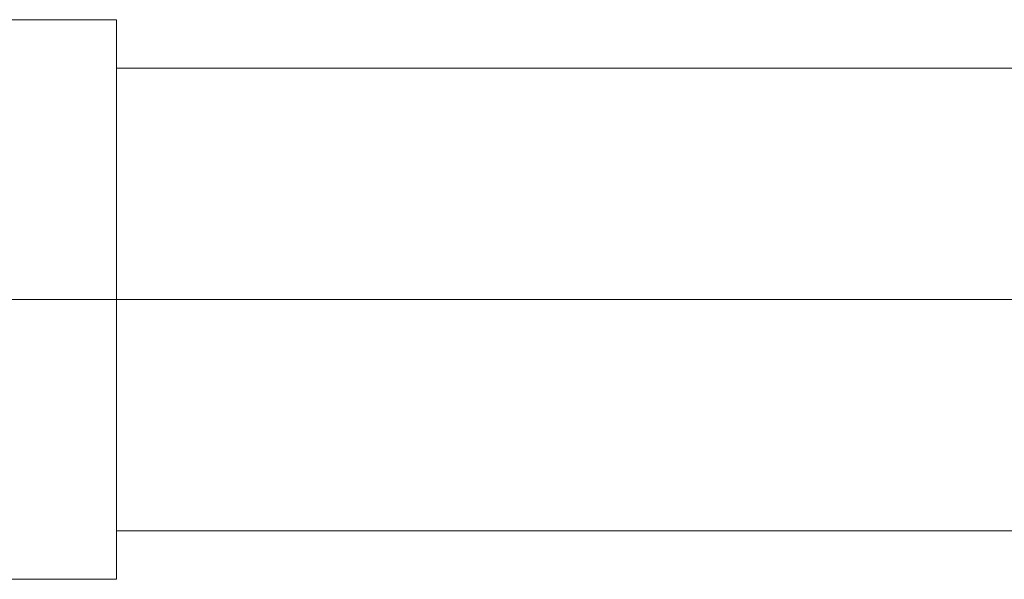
# Model space of a CAD drawing. Header units: millimetres. Extents: x -173 to 173, y -232 to 32.
# Tile 251 of 256: x 34 to 69, y -10 to 10. Entities that reach past the tile are written whole.
import ezdxf

# ---------------------------------------------------------------- set-up
doc = ezdxf.new("R2010")
doc.units = ezdxf.units.MM
doc.layers.add('M-520-M_DRAINAGE_FW', color=2, linetype='Continuous', lineweight=30)

# ---------------------------------------------------------------- blocks, each defined once
blk = doc.blocks.new('FFAS1603-101500BC0 - Kastello 3-Hole Basin Mixer with Pop-Up Drain-4810-3D View 1')
at = {"layer": 'M-520-M_DRAINAGE_FW', "lineweight": 9}
mesh = blk.add_polyface(dxfattribs=at)
corners = [(24, 0, -81.611), (24, 10.063, -75.801), (24, 10.063, -64.18), (24, 0, -58.37), (37, 0, -58.37), (37, 10.063, -64.18), (37, 10.063, -75.801), (37, 0, -81.611)]
mesh.append_faces([[corners[k] for k in face] for face in [(4, 5, 2, 3)]], dxfattribs={"vtx1": -1})
mesh.append_faces([[corners[k] for k in face] for face in [(1, 2, 5, 6)]], dxfattribs={"vtx1": -1, "vtx3": -1})
mesh.append_faces([[corners[k] for k in face] for face in [(6, 7, 0, 1)]], dxfattribs={"vtx3": -1})
mesh = blk.add_polyface(dxfattribs=at)
corners = [(37, 0, -81.611), (37, 10.063, -75.801), (37, 10.063, -64.18), (37, 0, -58.37), (37, 0, -60.39), (37, 8.314, -65.19), (37, 8.314, -74.791), (37, 0, -79.591)]
mesh.append_faces([[corners[k] for k in face] for face in [(5, 6, 1, 2)]], dxfattribs={"vtx1": -1, "vtx3": -1})
mesh.append_faces([[corners[k] for k in face] for face in [(7, 0, 1, 6)]], dxfattribs={"vtx2": -1})
mesh.append_faces([[corners[k] for k in face] for face in [(2, 3, 4, 5)]], dxfattribs={"vtx3": -1})
mesh = blk.add_polyface(dxfattribs=at)
corners = [(37, 0, -79.591), (37, 8.314, -74.791), (37, 8.314, -65.19), (37, 0, -60.39), (101.5, 0, -60.39), (101.5, 8.314, -65.19), (101.5, 8.314, -74.791), (101.5, 0, -79.591)]
mesh.append_faces([[corners[k] for k in face] for face in [(1, 6, 7, 0)]], dxfattribs={"vtx0": -1})
mesh.append_faces([[corners[k] for k in face] for face in [(4, 5, 2, 3)]], dxfattribs={"vtx1": -1})
mesh.append_faces([[corners[k] for k in face] for face in [(1, 2, 5, 6)]], dxfattribs={"vtx1": -1, "vtx3": -1})
mesh = blk.add_polyface(dxfattribs=at)
corners = [(24, 0, -58.37), (24, -10.063, -64.18), (24, -10.063, -75.801), (24, 0, -81.611), (37, 0, -81.611), (37, -10.063, -75.801), (37, -10.063, -64.18), (37, 0, -58.37)]
mesh.append_faces([[corners[k] for k in face] for face in [(4, 5, 2, 3)]], dxfattribs={"vtx1": -1})
mesh.append_faces([[corners[k] for k in face] for face in [(1, 2, 5, 6)]], dxfattribs={"vtx1": -1, "vtx3": -1})
mesh.append_faces([[corners[k] for k in face] for face in [(6, 7, 0, 1)]], dxfattribs={"vtx3": -1})
mesh = blk.add_polyface(dxfattribs=at)
corners = [(37, 0, -60.39), (37, -8.314, -65.19), (37, -8.314, -74.791), (37, 0, -79.591), (101.5, 0, -79.591), (101.5, -8.314, -74.791), (101.5, -8.314, -65.19), (101.5, 0, -60.39)]
mesh.append_faces([[corners[k] for k in face] for face in [(4, 5, 2, 3)]], dxfattribs={"vtx1": -1})
mesh.append_faces([[corners[k] for k in face] for face in [(1, 2, 5, 6)]], dxfattribs={"vtx1": -1, "vtx3": -1})
mesh.append_faces([[corners[k] for k in face] for face in [(6, 7, 0, 1)]], dxfattribs={"vtx3": -1})
mesh = blk.add_polyface(dxfattribs=at)
corners = [(37, 0, -58.37), (37, -10.063, -64.18), (37, -10.063, -75.801), (37, 0, -81.611), (37, 0, -79.591), (37, -8.314, -74.791), (37, -8.314, -65.19), (37, 0, -60.39)]
mesh.append_faces([[corners[k] for k in face] for face in [(1, 6, 7, 0)]], dxfattribs={"vtx0": -1})
mesh.append_faces([[corners[k] for k in face] for face in [(2, 5, 6, 1)]], dxfattribs={"vtx0": -1, "vtx2": -1})
mesh.append_faces([[corners[k] for k in face] for face in [(4, 5, 2, 3)]], dxfattribs={"vtx1": -1})

msp = doc.modelspace()

# ---------------------------------------------------------------- block references
at = {"layer": 'M-520-M_DRAINAGE_FW', "lineweight": 9}
msp.add_blockref('FFAS1603-101500BC0 - Kastello 3-Hole Basin Mixer with Pop-Up Drain-4810-3D View 1', (0, 0), dxfattribs=at)

doc.saveas('drawing.dxf')
